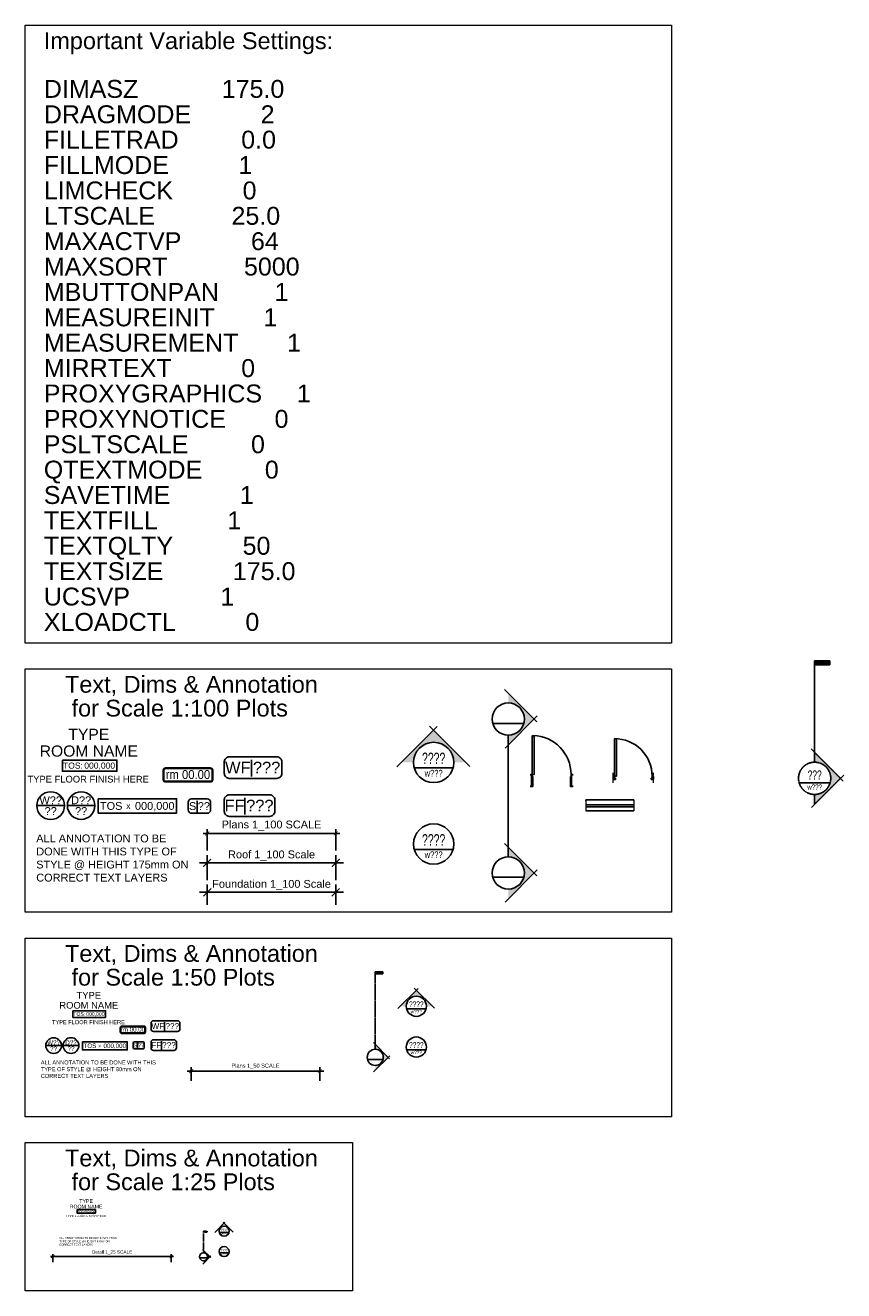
# Model space of a CAD drawing. Header units: millimetres. Extents: x -115474967 to 444143, y -74377 to 241828222.
# Tile 106 of 256: x -190636 to -172354, y 135204 to 163470. Entities that reach past the tile are written whole.
import ezdxf
from ezdxf.enums import TextEntityAlignment as Align

# ---------------------------------------------------------------- set-up
doc = ezdxf.new("R2018")
doc.units = ezdxf.units.MM
doc.header["$MEASUREMENT"] = 0
doc.linetypes.add('CENTER', pattern=[2, 1.25, -0.25, 0.25, -0.25])
doc.linetypes.add('CENTER2', pattern=[1.125, 0.75, -0.125, 0.125, -0.125])
for name, color, linetype in [('00-1 FinishesText', 7, 'Continuous'), ('00-1 FloorFinish', 1, 'Continuous'), ('00-1 FloorLevel', 7, 'Continuous'), ('00-2 Windows', 1, 'Continuous'), ('00-5 DetailTags', 2, 'CENTER2'), ('00-5 Dims', 8, 'Continuous'), ('00-5 Levels', 7, 'CENTER'), ('01-1 DoorRefText', 7, 'Continuous'), ('01-1 WinRefText', 7, 'Continuous'), ('03-5 Dims Foundations', 8, 'Continuous'), ('08-5 Dims - Roof', 8, 'Continuous'), ('09-1 Notes', 7, 'Continuous'), ('1 WinRefText', 7, 'Continuous')]:
    doc.layers.add(name, color=color, linetype=linetype)
doc.layers.add('00-1 Labels', color=4, linetype='Continuous', lineweight=35)
doc.layers.add('00-1 RoomNo', color=7, linetype='Continuous', lineweight=35)
doc.layers.add('0_cons_01', color=40, linetype='Continuous', lineweight=0, plot=False)
doc.styles.add('ARIAL', font='arial.ttf')
doc.styles.add('GRID', font='arial.ttf', dxfattribs={"width": 0.8, "height": 5})
doc.dimstyles.new('Detail 1_25 SCALE', dxfattribs={"dimtxt": 75, "dimasz": 75, "dimexe": 50, "dimexo": 40, "dimgap": 40, "dimtad": 1, "dimdec": 0, "dimrnd": 1, "dimtxsty": 'ARIAL', "dimblk": 'ARCHTICK', "dimcen": 50, "dimdle": 50, "dimclrd": 256, "dimclre": 256, "dimclrt": 2, "dimadec": 0, "dimazin": 0, "dimtfac": 1, "dimtdec": 0, "dimtix": 1, "dimtmove": 2, "dimatfit": 3, "dimldrblk": 'CLOSEDBLANK', "dimfxl": 125, "dimfxlon": 1, "dimarcsym": 0})
doc.dimstyles.new('Foundation 1_100 Scale', dxfattribs={"dimtxt": 175, "dimasz": 175, "dimexe": 175, "dimexo": 100, "dimgap": 50, "dimtad": 1, "dimdec": 0, "dimrnd": 1, "dimtxsty": 'ARIAL', "dimblk": 'ARCHTICK', "dimcen": 20, "dimdle": 175, "dimclrt": 7, "dimadec": 0, "dimazin": 0, "dimtfac": 1, "dimtdec": 0, "dimtix": 1, "dimtmove": 2, "dimatfit": 3, "dimfxl": 400, "dimfxlon": 1, "dimarcsym": 0})
doc.dimstyles.new('Plans 1_100 SCALE', dxfattribs={"dimtxt": 175, "dimasz": 90, "dimexe": 90, "dimexo": 100, "dimgap": 60, "dimtad": 1, "dimdec": 0, "dimrnd": 5, "dimtxsty": 'ARIAL', "dimblk": 'ARCHTICK', "dimcen": 20, "dimdle": 90, "dimclrt": 2, "dimadec": 0, "dimazin": 0, "dimtfac": 1, "dimtdec": 0, "dimtix": 1, "dimtmove": 2, "dimatfit": 3, "dimfxl": 400, "dimfxlon": 1, "dimarcsym": 0})
doc.dimstyles.new('Plans 1_50 SCALE', dxfattribs={"dimtxt": 90, "dimasz": 90, "dimexe": 90, "dimexo": 100, "dimgap": 50, "dimtad": 1, "dimdec": 0, "dimrnd": 1, "dimtxsty": 'ARIAL', "dimblk": 'ARCHTICK', "dimcen": 20, "dimdle": 90, "dimclrd": 256, "dimclrt": 2, "dimadec": 0, "dimazin": 0, "dimtfac": 1, "dimtdec": 0, "dimtix": 1, "dimtmove": 2, "dimatfit": 3, "dimfxl": 220, "dimfxlon": 1, "dimarcsym": 0})
doc.dimstyles.new('Roof 1_100 Scale', dxfattribs={"dimtxt": 175, "dimasz": 175, "dimexe": 175, "dimexo": 100, "dimgap": 50, "dimtad": 1, "dimdec": 0, "dimrnd": 1, "dimtxsty": 'ARIAL', "dimblk": 'ARCHTICK', "dimcen": 20, "dimdle": 175, "dimclrt": 1, "dimadec": 0, "dimazin": 0, "dimtfac": 1, "dimtdec": 0, "dimtix": 1, "dimtmove": 2, "dimatfit": 3, "dimfxl": 400, "dimfxlon": 1, "dimarcsym": 0})

# ---------------------------------------------------------------- blocks, each defined once
blk = doc.blocks.new('Room Tags')
at = {"layer": '00-1 FloorLevel', "color": 2}
blk.add_lwpolyline([(-571, -76), (646, -76), (646, -325), (-571, -325)], close=True, dxfattribs=at)
at = {"layer": '00-1 FloorFinish', "style": 'ARIAL'}
blk.add_attdef('F-FINISH', text='', height=150, dxfattribs=at).set_placement((5, -578), align=Align.CENTER)
at = {"layer": '00-1 FloorLevel', "style": 'ARIAL'}
blk.add_text('TOS:', height=136.4, dxfattribs=at).set_placement((-557, -200), align=Align.MIDDLE_LEFT)
blk.add_attdef('000,000', text='', height=136, dxfattribs=at).set_placement((607, -200), align=Align.MIDDLE_RIGHT)
at = {"layer": '00-1 Labels', "style": 'ARIAL'}
for tag, p in [('ROOM1?', (19, 746)), ('ROOM2?', (19, 373)), ('ROOM3?', (19, 0))]:
    blk.add_attdef(tag, text='', height=250, dxfattribs=at).set_placement(p, align=Align.CENTER)
blk = doc.blocks.new('A$C2D354605')
at = {"color": 0, "linetype": 'ByBlock', "lineweight": -2}
blk.add_line((303659, -64863), (303131, -64863), dxfattribs=at)
blk.add_circle((303395, -64863), 264, dxfattribs=at)
at = {"color": 1, "linetype": 'ByBlock', "lineweight": -2, "style": 'ARIAL'}
for p in [(303395, -64760), (303395, -64966)]:
    blk.add_attdef('W00', text='', height=150, rotation=0, dxfattribs=at).set_placement(p, align=Align.MIDDLE_CENTER)
blk = doc.blocks.new('A$C35AB0D0D')
at = {"color": 0, "linetype": 'ByBlock', "lineweight": -2}
blk.add_line((303791, -64609), (303439, -64609), dxfattribs=at)
blk.add_circle((303615, -64609), 176, dxfattribs=at)
at = {"color": 7, "linetype": 'ByBlock', "lineweight": -2, "style": 'ARIAL'}
for p in [(303615, -64541), (303615, -64678)]:
    blk.add_attdef('D00', text='', height=100, dxfattribs=at).set_placement(p, align=Align.MIDDLE_CENTER)
blk = doc.blocks.new('Level1')
at = {"color": 0, "linetype": 'Continuous', "lineweight": -2}
blk.add_lwpolyline([(-20, 319), (1729, 319), (1729, 0), (-20, 0)], close=True, dxfattribs=at)
at = {"color": 1, "linetype": 'ByBlock', "lineweight": -2, "style": 'ARIAL'}
blk.add_text(' x ', height=135, dxfattribs=at).set_placement((653, 160), align=Align.MIDDLE_CENTER)
blk.add_attdef('TOS', text='', height=175, dxfattribs=at).set_placement((18, 160), align=Align.MIDDLE_LEFT)
at = {"color": 7, "linetype": 'ByBlock', "lineweight": -2, "style": 'ARIAL'}
blk.add_attdef('000,000', text='', height=175, dxfattribs=at).set_placement((1684, 160), align=Align.MIDDLE_RIGHT)
blk = doc.blocks.new('Sanitary Ref')
at = {"color": 0, "linetype": 'ByBlock'}
blk.add_line((185, 116), (185, -132), dxfattribs=at)
at = {"color": 0, "linetype": 'ByBlock', "lineweight": -2}
blk.add_lwpolyline([(60, 160), (413, 160, -0.414214), (488, 85), (488, -85, -0.414214), (413, -160), (60, -160, -0.414214), (-15, -85), (-15, 85, -0.414214)], format="xyb", close=True, dxfattribs=at)
at = {"color": 1, "linetype": 'ByBlock', "lineweight": -2, "style": 'ARIAL'}
blk.add_text('S', height=175, dxfattribs=at).set_placement((85, 0), align=Align.MIDDLE_CENTER)
blk.add_attdef('00', text='', height=175, dxfattribs=at).set_placement((337, 0), align=Align.MIDDLE_CENTER)
blk = doc.blocks.new('_ArchTick')
at = {"color": 0, "linetype": 'ByBlock', "const_width": 0.15}
blk.add_lwpolyline([(-0.5, -0.5), (0.5, 0.5)], dxfattribs=at)
blk = doc.blocks.new('*D134')
at = {"layer": '08-5 Dims - Roof', "color": 0, "lineweight": -2, "transparency": 16777216}
for p, q in [((-186746, 144761), (-183525, 144761)), ((-186571, 144378), (-186571, 144936)), ((-183700, 144378), (-183700, 144936))]:
    blk.add_line(p, q, dxfattribs=at)
at = {"layer": 'Defpoints', "color": 0, "transparency": 16777216}
for p in [(-183700, 144761), (-186571, 144278), (-183700, 144278)]:
    blk.add_point(p, dxfattribs=at)
at = {"layer": '08-5 Dims - Roof', "color": 0, "lineweight": -2, "transparency": 16777216, "xscale": 175, "yscale": 175, "zscale": 175, "rotation": 180}
blk.add_blockref('_ArchTick', (-186571, 144761), dxfattribs=at)
at = {"layer": '08-5 Dims - Roof', "color": 0, "lineweight": -2, "transparency": 16777216, "xscale": 175, "yscale": 175, "zscale": 175}
blk.add_blockref('_ArchTick', (-183700, 144761), dxfattribs=at)
at = {"layer": '08-5 Dims - Roof', "color": 1, "transparency": 16777216, "insert": (-185135, 144925), "char_height": 175, "attachment_point": 5, "style": 'ARIAL'}
blk.add_mtext('Roof 1_100 Scale', dxfattribs=at)
blk = doc.blocks.new('*D135')
at = {"layer": '03-5 Dims Foundations', "color": 0, "lineweight": -2, "transparency": 16777216}
for p, q in [((-186571, 143822), (-186571, 144278)), ((-183700, 143822), (-183700, 144278)), ((-186746, 144103), (-183525, 144103))]:
    blk.add_line(p, q, dxfattribs=at)
at = {"layer": 'Defpoints', "color": 0, "transparency": 16777216}
for p in [(-183700, 144103), (-186571, 143722), (-183700, 143722)]:
    blk.add_point(p, dxfattribs=at)
at = {"layer": '03-5 Dims Foundations', "color": 0, "lineweight": -2, "transparency": 16777216, "xscale": 175, "yscale": 175, "zscale": 175, "rotation": 180}
blk.add_blockref('_ArchTick', (-186571, 144103), dxfattribs=at)
at = {"layer": '03-5 Dims Foundations', "color": 0, "lineweight": -2, "transparency": 16777216, "xscale": 175, "yscale": 175, "zscale": 175}
blk.add_blockref('_ArchTick', (-183700, 144103), dxfattribs=at)
at = {"layer": '03-5 Dims Foundations', "color": 7, "transparency": 16777216, "insert": (-185135, 144267), "char_height": 175, "attachment_point": 5, "style": 'ARIAL'}
blk.add_mtext('Foundation 1_100 Scale', dxfattribs=at)
blk = doc.blocks.new('Flloor Finish Ref')
at = {"color": 2, "linetype": 'ByBlock', "lineweight": -2}
blk.add_line((294, 116), (294, -132), dxfattribs=at)
blk.add_lwpolyline([(62, 160), (664, 160, -0.414214), (739, 85), (739, -85, -0.414214), (664, -160), (62, -160, -0.414214), (-13, -85), (-13, 85, -0.414214)], format="xyb", close=True, dxfattribs=at)
at = {"color": 0, "linetype": 'ByBlock', "lineweight": -2, "style": 'ARIAL'}
blk.add_text('FF', height=175, dxfattribs=at).set_placement((140, 0), align=Align.MIDDLE_CENTER)
blk.add_attdef('000', text='', height=175, dxfattribs=at).set_placement((517, 0), align=Align.MIDDLE_CENTER)
blk = doc.blocks.new('Wall Finish Ref')
at = {"color": 2, "linetype": 'ByBlock', "lineweight": -2}
blk.add_line((586, 174), (586, -198), dxfattribs=at)
blk.add_lwpolyline([(92, 240), (1155, 240, -0.414214), (1268, 127), (1268, -127, -0.414214), (1155, -240), (92, -240, -0.414214), (-20, -127), (-20, 127, -0.414214)], format="xyb", close=True, dxfattribs=at)
at = {"color": 0, "linetype": 'ByBlock', "lineweight": -2, "style": 'ARIAL'}
blk.add_text('WF', height=262.5, dxfattribs=at).set_placement((283, 0), align=Align.MIDDLE_CENTER)
blk.add_attdef('000', text='', height=262, dxfattribs=at).set_placement((927, 0), align=Align.MIDDLE_CENTER)
blk = doc.blocks.new('*D136')
at = {"layer": '00-5 Dims', "lineweight": -2, "transparency": 16777216}
blk.add_line((-187019, 140110), (-183968, 140110), dxfattribs=at)
at = {"layer": '00-5 Dims', "color": 0, "lineweight": -2, "transparency": 16777216}
for p, q in [((-186929, 139890), (-186929, 140200)), ((-184058, 139890), (-184058, 140200))]:
    blk.add_line(p, q, dxfattribs=at)
at = {"layer": 'Defpoints', "color": 0, "transparency": 16777216}
for p in [(-184058, 140110), (-186929, 139443), (-184058, 139443)]:
    blk.add_point(p, dxfattribs=at)
at = {"layer": '00-5 Dims', "lineweight": -2, "transparency": 16777216, "xscale": 90, "yscale": 90, "zscale": 90, "rotation": 180}
blk.add_blockref('_ArchTick', (-186929, 140110), dxfattribs=at)
at = {"layer": '00-5 Dims', "lineweight": -2, "transparency": 16777216, "xscale": 90, "yscale": 90, "zscale": 90}
blk.add_blockref('_ArchTick', (-184058, 140110), dxfattribs=at)
at = {"layer": '00-5 Dims', "color": 2, "transparency": 16777216, "insert": (-185493, 140218), "char_height": 90, "attachment_point": 5, "style": 'ARIAL'}
blk.add_mtext('Plans 1_50 SCALE', dxfattribs=at)
blk = doc.blocks.new('*D137')
at = {"layer": '00-5 Dims', "lineweight": -2, "transparency": 16777216}
for p, q in [((-190070, 135968), (-187324, 135968)), ((-190020, 135843), (-190020, 136018)), ((-187374, 135843), (-187374, 136018))]:
    blk.add_line(p, q, dxfattribs=at)
at = {"layer": 'Defpoints', "color": 0, "transparency": 16777216}
for p in [(-187374, 135968), (-190020, 135565), (-187374, 135565)]:
    blk.add_point(p, dxfattribs=at)
at = {"layer": '00-5 Dims', "lineweight": -2, "transparency": 16777216, "xscale": 75, "yscale": 75, "zscale": 75, "rotation": 180}
blk.add_blockref('_ArchTick', (-190020, 135968), dxfattribs=at)
at = {"layer": '00-5 Dims', "lineweight": -2, "transparency": 16777216, "xscale": 75, "yscale": 75, "zscale": 75}
blk.add_blockref('_ArchTick', (-187374, 135968), dxfattribs=at)
at = {"layer": '00-5 Dims', "color": 2, "transparency": 16777216, "insert": (-188697, 136057), "char_height": 75, "attachment_point": 5, "style": 'ARIAL'}
blk.add_mtext('Detail 1_25 SCALE', dxfattribs=at)
blk = doc.blocks.new('_ClosedBlank')
at = {"color": 0, "linetype": 'ByBlock', "lineweight": -2}
for p, q in [((-1, 0.17), (0, 0)), ((-1, 0.17), (-1, -0.17)), ((0, 0), (-1, -0.17))]:
    blk.add_line(p, q, dxfattribs=at)
blk = doc.blocks.new('*D142')
at = {"layer": '00-5 Dims', "color": 0, "lineweight": -2, "transparency": 16777216}
for p, q in [((-186661, 145420), (-183610, 145420)), ((-186571, 145036), (-186571, 145510)), ((-183700, 145036), (-183700, 145510))]:
    blk.add_line(p, q, dxfattribs=at)
at = {"layer": 'Defpoints', "color": 0, "transparency": 16777216}
for p in [(-183700, 145420), (-186571, 144936), (-183700, 144936)]:
    blk.add_point(p, dxfattribs=at)
at = {"layer": '00-5 Dims', "color": 0, "lineweight": -2, "transparency": 16777216, "xscale": 90, "yscale": 90, "zscale": 90, "rotation": 180}
blk.add_blockref('_ArchTick', (-186571, 145420), dxfattribs=at)
at = {"layer": '00-5 Dims', "color": 0, "lineweight": -2, "transparency": 16777216, "xscale": 90, "yscale": 90, "zscale": 90}
blk.add_blockref('_ArchTick', (-183700, 145420), dxfattribs=at)
at = {"layer": '00-5 Dims', "color": 2, "transparency": 16777216, "insert": (-185135, 145593), "char_height": 175, "attachment_point": 5, "style": 'ARIAL'}
blk.add_mtext('{\\C2;Plans 1_100 SCALE}', dxfattribs=at)
blk = doc.blocks.new('*U121')
at = {"linetype": 'Continuous', "ltscale": 0.2}
blk.add_hatch(color=0, dxfattribs=at).paths.add_polyline_path([(-721, 0), (-450, 0, -0.414214), (0, 450, -0.414214), (450, 0), (721, 0), (0, 721)])
at = {"color": 0, "linetype": 'Continuous', "ltscale": 0.2}
for p, q in [((-822, -101), (79, 800)), ((811, -90), (-90, 811)), ((433, -121), (-433, -121))]:
    blk.add_line(p, q, dxfattribs=at)
blk.add_circle((0, 0), 450, dxfattribs=at)
at = {"color": 0, "linetype": 'Continuous', "ltscale": 0.2, "style": 'GRID', "width": 0.65}
blk.add_attdef('????', text='', height=257, dxfattribs=at).set_placement((0, 91), align=Align.MIDDLE_CENTER)
at = {"color": 0, "linetype": 'Continuous', "ltscale": 0.2, "style": 'GRID', "text_generation_flag": 6, "width": 0.8}
blk.add_attdef('w???', text='', height=150, rotation=180, dxfattribs=at).set_placement((0, -240), align=Align.MIDDLE_CENTER)
blk = doc.blocks.new('Detail Tag')
at = {"color": 0, "linetype": 'Continuous', "ltscale": 0.2}
blk.add_line((433, -121), (-433, -121), dxfattribs=at)
blk.add_circle((0, 0), 450, dxfattribs=at)
at = {"color": 0, "linetype": 'Continuous', "ltscale": 0.2, "style": 'GRID', "width": 0.65}
blk.add_attdef('????', text='', height=257, dxfattribs=at).set_placement((0, 91), align=Align.MIDDLE_CENTER)
at = {"color": 0, "linetype": 'Continuous', "ltscale": 0.2, "style": 'GRID', "text_generation_flag": 6, "width": 0.8}
blk.add_attdef('w???', text='', height=150, rotation=180, dxfattribs=at).set_placement((0, -240), align=Align.MIDDLE_CENTER)
blk = doc.blocks.new('*U126')
at = {"linetype": 'CENTER', "ltscale": 0.5}
blk.add_hatch(color=0, dxfattribs=at).paths.add_polyline_path([(336, 3824), (0, 3824), (0, 3734), (336, 3734)])
at = {"linetype": 'Continuous', "ltscale": 0.2}
blk.add_hatch(color=256, dxfattribs=at).paths.add_polyline_path([(0, 577), (0, 360, -0.414214), (360, 0, -0.414214), (0, -360), (0, -577), (577, 0)])
at = {"color": 0, "linetype": 'CENTER', "ltscale": 0.5}
blk.add_line((0, 3824), (0, 360), dxfattribs=at)
at = {"linetype": 'Continuous', "ltscale": 0.2}
for p, q in [((-81, 658), (640, -63)), ((-72, -649), (649, 72)), ((347, -97), (-347, -97))]:
    blk.add_line(p, q, dxfattribs=at)
at = {"color": 0, "linetype": 'CENTER', "ltscale": 0.5}
blk.add_lwpolyline([(0, 3824), (336, 3824), (336, 3734), (0, 3734)], close=True, dxfattribs=at)
at = {"linetype": 'Continuous', "ltscale": 0.2}
blk.add_circle((0, 0), 360, dxfattribs=at)
at = {"linetype": 'Continuous', "lineweight": 30, "width": 0.65, "flags": 104}
for tag, height, p in [('SECTION', 206, (0, 73)), ('DRW#?', 120, (0, -192))]:
    blk.add_attdef(tag, text='', height=height, dxfattribs=at).set_placement(p, align=Align.MIDDLE_CENTER)
blk = doc.blocks.new('*U125')
at = {"linetype": 'CENTER', "ltscale": 0.5}
blk.add_hatch(color=0, dxfattribs=at).paths.add_polyline_path([(336, 2278), (0, 2278), (0, 2188), (336, 2188)])
at = {"linetype": 'Continuous', "ltscale": 0.2}
blk.add_hatch(color=256, dxfattribs=at).paths.add_polyline_path([(0, 577), (0, 360, -0.4142136), (360, 0, -0.4142136), (0, -360), (0, -577), (577, 0)])
at = {"color": 0, "linetype": 'CENTER', "ltscale": 0.5}
blk.add_line((0, 2278), (0, 360), dxfattribs=at)
at = {"linetype": 'Continuous', "ltscale": 0.2}
for p, q in [((-81, 658), (640, -63)), ((-72, -649), (649, 72)), ((347, -97), (-347, -97))]:
    blk.add_line(p, q, dxfattribs=at)
at = {"color": 0, "linetype": 'CENTER', "ltscale": 0.5}
blk.add_lwpolyline([(0, 2278), (336, 2278), (336, 2188), (0, 2188)], close=True, dxfattribs=at)
at = {"linetype": 'Continuous', "ltscale": 0.2}
blk.add_circle((0, 0), 360, dxfattribs=at)
at = {"linetype": 'Continuous', "lineweight": 30, "width": 0.65, "flags": 104}
for tag, height, p in [('SECTION', 206, (0, 73)), ('DRW#?', 120, (0, -192))]:
    blk.add_attdef(tag, text='', height=height, dxfattribs=at).set_placement(p, align=Align.MIDDLE_CENTER)
blk = doc.blocks.new('*U124')
at = {"linetype": 'Continuous', "ltscale": 0.2}
for points in [[(0, 4015), (0, 3798, -0.414214), (360, 3438, -0.414214), (0, 3078), (0, 2861), (577, 3438)], [(0, 577), (0, 360, -0.414214), (360, 0, -0.414214), (0, -360), (0, -577), (577, 0)]]:
    blk.add_hatch(color=256, dxfattribs=at).paths.add_polyline_path(points)
for p, q in [((-81, 4096), (640, 3375)), ((-72, 2789), (649, 3510)), ((347, 3341), (-347, 3341)), ((-81, 658), (640, -63)), ((-72, -649), (649, 72)), ((347, -97), (-347, -97))]:
    blk.add_line(p, q, dxfattribs=at)
at = {"color": 0, "linetype": 'CENTER', "ltscale": 0.5}
blk.add_line((0, 3078), (0, 360), dxfattribs=at)
at = {"linetype": 'Continuous', "ltscale": 0.2}
for centre in [(0, 3438), (0, 0)]:
    blk.add_circle(centre, 360, dxfattribs=at)
at = {"linetype": 'Continuous', "lineweight": 30, "width": 0.65, "flags": 104}
for tag, height, p in [('SECTION-B', 206, (0, 3511)), ('DRW#?-B', 120, (0, 3247)), ('SECTION', 206, (0, 73)), ('DRW#?', 120, (0, -192))]:
    blk.add_attdef(tag, text='', height=height, dxfattribs=at).set_placement(p, align=Align.MIDDLE_CENTER)
blk = doc.blocks.new('*U127')
blk.add_hatch(color=256).paths.add_polyline_path([(336, 2623), (336, 2533), (0, 2533), (0, 2623)])
h = blk.add_hatch(color=256)
edge = h.paths.add_edge_path()
edge.add_line((0, 360), (0, 577))
edge.add_line((0, 577), (577, 0))
edge.add_line((577, 0), (0, -577))
edge.add_line((0, -577), (0, -360))
edge.add_arc((0, 0), 360, 270, 450)
at = {"color": 3, "linetype": 'CENTER', "ltscale": 0.5}
blk.add_line((0, 360), (0, 2623), dxfattribs=at)
at = {"linetype": 'Continuous', "ltscale": 0.2}
for p, q in [((-81, 658), (640, -63)), ((-72, -649), (649, 72))]:
    blk.add_line(p, q, dxfattribs=at)
blk.add_line((-347, -97), (347, -97))
blk.add_lwpolyline([(336, 2623), (336, 2533), (0, 2533), (0, 2623)], close=True)
blk.add_lwpolyline([(0, 360), (0, 577), (577, 0), (0, -577), (0, -360, 1)], format="xyb", close=True)
blk.add_circle((0, 0), 360)
at = {"style": 'GRID', "width": 0.65, "flags": 8}
for tag, height, p in [('SECTION', 206, (0, 73)), ('DRW#?', 120, (0, -196))]:
    blk.add_attdef(tag, text='', height=height, dxfattribs=at).set_placement(p, align=Align.MIDDLE_CENTER)
blk = doc.blocks.new('*U129')
at = {"layer": '00-2 Windows', "color": 0}
for p, q in [((0, 220), (0, 245)), ((0, 245), (1072, 245)), ((1072, 135), (0, 135)), ((1072, 85), (0, 85)), ((0, 0), (1072, 0)), ((1072, 220), (1072, 245))]:
    blk.add_line(p, q, dxfattribs=at)
at = {"layer": '0_cons_01'}
for p, q in [((0, 220), (0, 0)), ((1072, 220), (1072, 0))]:
    blk.add_line(p, q, dxfattribs=at)
blk = doc.blocks.new('*U131')
at = {"color": 0}
blk.add_line((16, 250), (17, 249), dxfattribs=at)
blk.add_lwpolyline([(61, 1116), (61, 250), (17, 250), (17, 1116)], close=True, dxfattribs=at)
for points in [[(-16, 230), (-16, 250), (16, 250), (16, 204), (28, 204), (28, -20), (28, -20), (28, -20), (-16, -20), (-16, 0)], [(916, 230), (916, 250), (884, 250), (884, 204), (872, 204), (872, -20), (872, -20), (872, -20), (916, -20), (916, 0)]]:
    blk.add_lwpolyline(points, dxfattribs=at)
blk.add_arc((17, 250), 867, 359.9844, 88.5977, dxfattribs=at)
at = {"layer": '0_cons_01'}
for p, q in [((0, 0), (0, 230)), ((900, 0), (900, 230))]:
    blk.add_line(p, q, dxfattribs=at)
blk = doc.blocks.new('*U133')
at = {"color": 2}
for p, q in [((0, 142), (0, 77)), ((0, 142), (5, 142)), ((0, 77), (5, 77)), ((5, 147), (30, 147)), ((5, 147), (5, 142)), ((5, 72), (5, 77)), ((5, 72), (50, 72)), ((30, 147), (30, 102)), ((30, 147), (31, 146)), ((30, 102), (50, 102)), ((50, 102), (50, 72)), ((870, 102), (850, 102)), ((850, 102), (850, 72)), ((895, 72), (850, 72)), ((895, 147), (870, 147)), ((870, 147), (870, 102)), ((895, 147), (895, 142)), ((900, 142), (895, 142)), ((900, 77), (895, 77)), ((895, 72), (895, 77)), ((900, 142), (900, 77))]:
    blk.add_line(p, q, dxfattribs=at)
at = {"color": 0}
blk.add_lwpolyline([(75, 985), (75, 148), (31, 148), (31, 985)], close=True, dxfattribs=at)
blk.add_arc((32, 148), 838, 359.9557, 90.0719, dxfattribs=at)
at = {"layer": '0_cons_01'}
for p, q in [((0, 0), (0, 220)), ((900, 0), (900, 220))]:
    blk.add_line(p, q, dxfattribs=at)

msp = doc.modelspace()

# ---------------------------------------------------------------- linework, layer by layer
at = {"layer": '00-1 RoomNo'}
for points in [[(-187501.20829, 146574.79022), (-186503.52508, 146574.79022, 0.4142135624), (-186453.49726, 146624.81803), (-186453.49726, 146824.9293, 0.4142135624), (-186503.52508, 146874.95712), (-187501.20829, 146874.95712, 0.4142135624), (-187551.23611, 146824.9293), (-187551.23611, 146624.81803, 0.4142135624)], [(-188480.63848, 140957.85164), (-187981.79688, 140957.85164, 0.4142135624), (-187956.78297, 140982.86555), (-187956.78297, 141082.92118, 0.4142135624), (-187981.79688, 141107.93509), (-188480.63848, 141107.93509, 0.4142135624), (-188505.65239, 141082.92118), (-188505.65239, 140982.86555, 0.4142135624)]]:
    msp.add_lwpolyline(points, format="xyb", close=True, dxfattribs=at)
at = {"layer": '0_cons_01'}
for points in [[(-190635.59502, 163470.48025), (-176202.59502, 163470.48025), (-176202.59502, 149669.48025), (-190635.59502, 149669.48025)], [(-190635.59502, 149093.98025), (-176202.59502, 149093.98025), (-176202.59502, 143657.98025), (-190635.59502, 143657.98025)], [(-190635.59502, 143082.48025), (-176202.59502, 143082.48025), (-176202.59502, 139088.48025), (-190635.59502, 139088.48025)], [(-190635.59502, 138512.98025), (-183326.59502, 138512.98025), (-183326.59502, 135203.98025), (-190635.59502, 135203.98025)]]:
    msp.add_lwpolyline(points, close=True, dxfattribs=at)

# ---------------------------------------------------------------- block references
ref = msp.add_blockref('Room Tags', (-189236.34434, 147133.97944))
ref.add_attrib('ROOM2?', 'TYPE', dxfattribs={"layer": '00-1 Labels', "height": 250, "style": 'ARIAL'}).set_placement((-189217.34434, 147507.08244), align=Align.CENTER)
ref.add_attrib('ROOM3?', 'ROOM NAME', dxfattribs={"layer": '00-1 Labels', "height": 250, "style": 'ARIAL'}).set_placement((-189217.34434, 147133.97944), align=Align.CENTER)
ref.add_attrib('000,000', '000,000', dxfattribs={"layer": '00-1 FloorLevel', "height": 136.363636, "style": 'ARIAL'}).set_placement((-188629.48831, 146933.8032), align=Align.MIDDLE_RIGHT)
ref.add_attrib('F-FINISH', 'TYPE FLOOR FINISH HERE', dxfattribs={"layer": '00-1 FloorFinish', "height": 150, "style": 'ARIAL'}).set_placement((-189231.26347, 146555.98025), align=Align.CENTER)
ref = msp.add_blockref('Room Tags', (-189228.74434, 141504.47944), dxfattribs=dict(xscale=0.6000000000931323, yscale=0.6000000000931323, zscale=0.6000000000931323))
ref.add_attrib('ROOM2?', 'TYPE', dxfattribs={"layer": '00-1 Labels', "height": 150, "style": 'ARIAL'}).set_placement((-189217.34434, 141728.34124), align=Align.CENTER)
ref.add_attrib('ROOM3?', 'ROOM NAME', dxfattribs={"layer": '00-1 Labels', "height": 150, "style": 'ARIAL'}).set_placement((-189217.34434, 141504.47944), align=Align.CENTER)
ref.add_attrib('000,000', '000,000', dxfattribs={"layer": '00-1 FloorLevel', "height": 81.818182, "style": 'ARIAL'}).set_placement((-188864.63072, 141384.37369), align=Align.MIDDLE_RIGHT)
ref.add_attrib('F-FINISH', 'TYPE FLOOR FINISH HERE', dxfattribs={"layer": '00-1 FloorFinish', "height": 90, "style": 'ARIAL'}).set_placement((-189225.69582, 141157.67993), align=Align.CENTER)
ref = msp.add_blockref('Room Tags', (-189283.65946, 137041.09762), dxfattribs=dict(xscale=0.3333333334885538, yscale=0.3333333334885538, zscale=0.3333333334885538))
ref.add_attrib('ROOM2?', 'TYPE', dxfattribs={"layer": '00-1 Labels', "height": 83.333333, "style": 'ARIAL'}).set_placement((-189277.32612, 137165.46529), align=Align.CENTER)
ref.add_attrib('ROOM3?', 'ROOM NAME', dxfattribs={"layer": '00-1 Labels', "height": 83.333333, "style": 'ARIAL'}).set_placement((-189277.32612, 137041.09762), align=Align.CENTER)
ref.add_attrib('000,000', '000,000', dxfattribs={"layer": '00-1 FloorLevel', "height": 45.454545, "style": 'ARIAL'}).set_placement((-189081.37411, 136974.37221), align=Align.MIDDLE_RIGHT)
ref.add_attrib('F-FINISH', 'TYPE FLOOR FINISH HERE', dxfattribs={"layer": '00-1 FloorFinish', "height": 50, "style": 'ARIAL'}).set_placement((-189281.96583, 136848.43123), align=Align.CENTER)
at = {"layer": '00-1 FinishesText'}
msp.add_blockref('Wall Finish Ref', (-186171.47513, 146888.59842), dxfattribs=at).add_auto_attribs({'000': '???'})
for name, p, xscale, yscale, zscale in [('Flloor Finish Ref', (-186171.47513, 146039.98025), 1.5, 1.5, 1.5), ('Wall Finish Ref', (-187815.7719, 141114.75574), 0.5, 0.5, 0.5), ('Wall Finish Ref', (-187815.73821, 141115.00346), 0.5, 0.5, 0.5), ('Flloor Finish Ref', (-187815.7719, 140690.44665), 0.75, 0.75, 0.75), ('Flloor Finish Ref', (-187815.73821, 140690.69437), 0.75, 0.75, 0.75)]:
    msp.add_blockref(name, p, dxfattribs=dict(at, xscale=xscale, yscale=yscale, zscale=zscale)).add_auto_attribs({'000': '???'})
at = {"layer": '00-2 Windows'}
for name, p in [('*U131', (-179328.39624, 146485.68357)), ('*U133', (-177503.37176, 146549.96776)), ('*U129', (-178113.68674, 145925.2346))]:
    msp.add_blockref(name, p, dxfattribs=at)
at = {"layer": '00-5 DetailTags', "color": 3}
msp.add_blockref('*U127', (-173003.49883, 146649.30441), dxfattribs=at).add_auto_attribs({'SECTION': '???', 'DRW#?': 'w???'})
ref = msp.add_blockref('*U124', (-179846.95415, 144535.57553), dxfattribs=at)
lines = msp.add_mtext('\\W0.6500;???', dxfattribs={"layer": '0', "linetype": 'Continuous', "insert": (-179846.95415, 144608.67596), "char_height": 2.5, "attachment_point": 1})
ref.add_attrib('SECTION', '', (-179846.95415, 144608.67596), dxfattribs={"flags": 104}).embed_mtext(lines)
lines = msp.add_mtext('\\W0.6500;w???', dxfattribs={"layer": '0', "linetype": 'Continuous', "insert": (-179846.95415, 144343.87596), "char_height": 2.5, "attachment_point": 1})
ref.add_attrib('DRW#?', '', (-179846.95415, 144343.87596), dxfattribs={"flags": 104}).embed_mtext(lines)
lines = msp.add_mtext('\\W0.6500;???', dxfattribs={"layer": '0', "linetype": 'Continuous', "insert": (-179846.95415, 148046.98192), "char_height": 2.5, "attachment_point": 1})
ref.add_attrib('SECTION-B', '', (-179846.95415, 148046.98192), dxfattribs={"flags": 104}).embed_mtext(lines)
lines = msp.add_mtext('\\W0.6500;w???', dxfattribs={"layer": '0', "linetype": 'Continuous', "insert": (-179846.95415, 147782.18192), "char_height": 2.5, "attachment_point": 1})
ref.add_attrib('DRW#?-B', '', (-179846.95415, 147782.18192), dxfattribs={"flags": 104}).embed_mtext(lines)
at = {"layer": '00-5 DetailTags'}
for name, p in [('*U121', (-181514.16006, 147003.80851)), ('Detail Tag', (-181514.16006, 145182.61159))]:
    msp.add_blockref(name, p, dxfattribs=at).add_auto_attribs({'????': '????', 'w???': 'w???'})
at = {"layer": '00-5 DetailTags', "color": 3}
ref = msp.add_blockref('*U126', (-182818.16843, 140416.12788), dxfattribs=dict(at, xscale=0.5, yscale=0.5, zscale=0.5))
lines = msp.add_mtext('\\W0.6500;???', dxfattribs={"layer": '0', "linetype": 'Continuous', "insert": (-182818.16843, 140452.6781), "char_height": 2.5, "attachment_point": 1})
ref.add_attrib('SECTION', '', (-182818.16843, 140452.6781), dxfattribs={"flags": 104}).embed_mtext(lines)
lines = msp.add_mtext('\\W0.6500;w???', dxfattribs={"layer": '0', "linetype": 'Continuous', "insert": (-182818.16843, 140320.2781), "char_height": 2.5, "attachment_point": 1})
ref.add_attrib('DRW#?', '', (-182818.16843, 140320.2781), dxfattribs={"flags": 104}).embed_mtext(lines)
at = {"layer": '00-5 DetailTags'}
for name, p, xscale, yscale, zscale in [('*U121', (-181901.04111, 141557.32297), 0.5, 0.5, 0.5), ('Detail Tag', (-181901.04111, 140646.72451), 0.5, 0.5, 0.5), ('*U121', (-186196.18165, 136532.08206), 0.25, 0.25, 0.25), ('Detail Tag', (-186196.18165, 136076.78283), 0.25, 0.25, 0.25)]:
    msp.add_blockref(name, p, dxfattribs=dict(at, xscale=xscale, yscale=yscale, zscale=zscale)).add_auto_attribs({'????': '????', 'w???': 'w???'})
at = {"layer": '00-5 DetailTags', "color": 3}
ref = msp.add_blockref('*U125', (-186654.74531, 135961.48451), dxfattribs=dict(at, xscale=0.25, yscale=0.25, zscale=0.25))
lines = msp.add_mtext('\\W0.6500;???', dxfattribs={"layer": '0', "linetype": 'Continuous', "insert": (-186654.74531, 135979.75962), "char_height": 2.5, "attachment_point": 1})
ref.add_attrib('SECTION', '', (-186654.74531, 135979.75962), dxfattribs={"flags": 104}).embed_mtext(lines)
lines = msp.add_mtext('\\W0.6500;w???', dxfattribs={"layer": '0', "linetype": 'Continuous', "insert": (-186654.74531, 135913.55962), "char_height": 2.5, "attachment_point": 1})
ref.add_attrib('DRW#?', '', (-186654.74531, 135913.55962), dxfattribs={"flags": 104}).embed_mtext(lines)
at = {"layer": '00-5 Levels'}
msp.add_blockref('Level1', (-188986.86405, 145873.17841), dxfattribs=at).add_auto_attribs({'000,000': '000,000', 'TOS': 'TOS'})
at = {"layer": '00-5 Levels', "xscale": 0.5714285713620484, "yscale": 0.5714285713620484, "zscale": 0.5714285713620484}
msp.add_blockref('Level1', (-189346.96304, 140584.22496), dxfattribs=at).add_auto_attribs({'000,000': '000,000', 'TOS': 'TOS'})
at = {"layer": '01-1 DoorRefText'}
ref = msp.add_blockref('A$C35AB0D0D', (-720714.54258, 259105.35051), dxfattribs=dict(at, xscale=1.75, yscale=1.75, zscale=1.75))
ref.add_attrib('D00', 'D??', dxfattribs={"layer": '0', "color": 7, "linetype": 'ByBlock', "lineweight": -2, "height": 175, "style": 'ARIAL'}).set_placement((-189388.42835, 146159.12035), align=Align.MIDDLE_CENTER)
ref.add_attrib('D00', '??', dxfattribs={"layer": '0', "color": 7, "linetype": 'ByBlock', "lineweight": -2, "height": 175, "style": 'ARIAL'}).set_placement((-189388.42835, 145918.64658), align=Align.MIDDLE_CENTER)
ref = msp.add_blockref('A$C35AB0D0D', (-493229.35077, 205288.3233), dxfattribs=at)
ref.add_attrib('D00', 'D??', dxfattribs={"layer": '0', "color": 7, "linetype": 'ByBlock', "lineweight": -2, "height": 100, "style": 'ARIAL'}).set_placement((-189614.42835, 140747.62035), align=Align.MIDDLE_CENTER)
ref.add_attrib('D00', '??', dxfattribs={"layer": '0', "color": 7, "linetype": 'ByBlock', "lineweight": -2, "height": 100, "style": 'ARIAL'}).set_placement((-189614.42835, 140610.20677), align=Align.MIDDLE_CENTER)
at = {"layer": '01-1 WinRefText'}
ref = msp.add_blockref('A$C2D354605', (-544029.35227, 221712.63584), dxfattribs=dict(at, xscale=1.166666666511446, yscale=1.166666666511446, zscale=1.166666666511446))
ref.add_attrib('W00', 'W??', dxfattribs={"layer": '1 WinRefText', "color": 1, "linetype": 'ByBlock', "lineweight": -2, "height": 175, "rotation": 0.000000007, "style": 'ARIAL'}).set_placement((-190068.48557, 146159.12035), align=Align.MIDDLE_CENTER)
ref.add_attrib('W00', '??', dxfattribs={"layer": '1 WinRefText', "color": 1, "linetype": 'ByBlock', "lineweight": -2, "height": 175, "rotation": 0.000000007, "style": 'ARIAL'}).set_placement((-190068.48557, 145918.64658), align=Align.MIDDLE_CENTER)
ref = msp.add_blockref('A$C2D354605', (-392266.38488, 183921.05777), dxfattribs=dict(at, xscale=0.6666666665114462, yscale=0.6666666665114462, zscale=0.6666666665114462))
ref.add_attrib('W00', 'W??', dxfattribs={"layer": '1 WinRefText', "color": 1, "linetype": 'ByBlock', "lineweight": -2, "height": 100, "rotation": 0.000000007, "style": 'ARIAL'}).set_placement((-190003.0325, 140747.62035), align=Align.MIDDLE_CENTER)
ref.add_attrib('W00', '??', dxfattribs={"layer": '1 WinRefText', "color": 1, "linetype": 'ByBlock', "lineweight": -2, "height": 100, "rotation": 0.000000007, "style": 'ARIAL'}).set_placement((-190003.0325, 140610.20677), align=Align.MIDDLE_CENTER)
at = {"layer": '09-1 Notes'}
msp.add_blockref('Sanitary Ref', (-186983.86405, 146028.72569), dxfattribs=at).add_auto_attribs({'00': '??'})
at = {"layer": '09-1 Notes', "xscale": 0.5, "yscale": 0.5, "zscale": 0.5}
for p in [(-188221.96636, 140684.81938), (-188221.93267, 140685.0671)]:
    msp.add_blockref('Sanitary Ref', p, dxfattribs=at).add_auto_attribs({'00': '??'})

# ---------------------------------------------------------------- texts
at = {"layer": '00-1 RoomNo', "style": 'ARIAL', "width": 0.9}
for height, p in [(200.111267, (-187002.36669, 146634.01834)), (100.055634, (-188231.21768, 140987.4657))]:
    msp.add_text('rm 00.00', height=height, dxfattribs=at).set_placement(p, align=Align.CENTER)
at = {"layer": '0_cons_01', "char_height": 375, "attachment_point": 1, "style": 'ARIAL'}
for s, insert, width, line_spacing_factor in [('Important Variable Settings:\\P\\P{\\H1.067x;DIMASZ            175.0\\PDRAGMODE          2\\PFILLETRAD         0.0\\PFILLMODE          1\\PLIMCHECK          0\\PLTSCALE           25.0\\PMAXACTVP          64\\PMAXSORT           5000\\PMBUTTONPAN        1\\PMEASUREINIT       1\\PMEASUREMENT       1\\PMIRRTEXT          0\\PPROXYGRAPHICS     1\\PPROXYNOTICE       0\\PPSLTSCALE         0\\PQTEXTMODE         0\\PSAVETIME          1\\PTEXTFILL          1\\PTEXTQLTY          50\\PTEXTSIZE          175.0\\PUCSVP             1\\PXLOADCTL          0}', (-190222.59502, 163313.11886), 8033, 0.85008), ('Text, Dims & Annotation  for Scale 1:100 Plots', (-189748.59502, 148936.61886), 5644.5303631, 0.85005), ('Text, Dims & Annotation  for Scale 1:50 Plots', (-189748.59502, 142925.11886), 5644.5, 0.85008), ('Text, Dims & Annotation  for Scale 1:25 Plots', (-189748.59502, 138355.61886), 5644.5, 0.85008)]:
    msp.add_mtext(s, dxfattribs=dict(at, insert=insert, width=width, line_spacing_factor=line_spacing_factor))
at = {"layer": '0_cons_01', "attachment_point": 1, "style": 'ARIAL'}
for s, insert, char_height, width in [('ALL ANNOTATION TO BE DONE WITH THIS TYPE OF STYLE @ HEIGHT 175mm ON CORRECT TEXT LAYERS', (-190391.46858, 145394.11886), 175, 3667.794916), ('ALL ANNOTATION TO BE DONE WITH THIS TYPE OF STYLE @ HEIGHT 90mm ON CORRECT TEXT LAYERS', (-190289.46858, 140347.61886), 90, 2672.8735667), ('ALL ANNOTATION TO BE DONE WITH THIS TYPE OF STYLE @ HEIGHT 45mm ON CORRECT TEXT LAYERS', (-189877.96858, 136403.61886), 45, 1353.8735667)]:
    msp.add_mtext(s, dxfattribs=dict(at, insert=insert, char_height=char_height, width=width))

# ---------------------------------------------------------------- dimensions: what is measured, and where the dimension line sits
at = {"layer": '00-5 Dims'}
for base, p1, p2, text, dimstyle, picture, middle in [((-183699.59502, 145419.73025), (-186570.59502, 144936.48025), (-183699.59502, 144936.48025), '{\\C2;Plans 1_100 SCALE}', 'Plans 1_100 SCALE', '*D142', (-185135.09502, 145593.0147)), ((-184057.59502, 140109.98025), (-186928.59502, 139443.48025), (-184057.59502, 139443.48025), 'Plans 1_50 SCALE', 'Plans 1_50 SCALE', '*D136', (-185493.09502, 140218.24082)), ((-187373.59502, 135967.98025), (-190019.59502, 135564.98025), (-187373.59502, 135564.98025), 'Detail 1_25 SCALE', 'Detail 1_25 SCALE', '*D137', (-188696.59502, 136056.53073))]:
    dim = msp.add_linear_dim(base=base, p1=p1, p2=p2, text=text, dimstyle=dimstyle, dxfattribs=at)
    dim.commit()
    dim.dimension.update_dxf_attribs({"geometry": picture, "text_midpoint": middle})
at = {"layer": '03-5 Dims Foundations'}
dim = msp.add_linear_dim(base=(-183699.59502, 144103.23025), p1=(-186570.59502, 143721.98025), p2=(-183699.59502, 143721.98025), text='Foundation 1_100 Scale', dimstyle='Foundation 1_100 Scale', dxfattribs=at)
dim.commit()
dim.dimension.update_dxf_attribs({"geometry": '*D135', "text_midpoint": (-185135.09502, 144266.5147)})
at = {"layer": '08-5 Dims - Roof'}
dim = msp.add_linear_dim(base=(-183699.59502, 144761.48025), p1=(-186570.59502, 144278.23025), p2=(-183699.59502, 144278.23025), text='Roof 1_100 Scale', dimstyle='Roof 1_100 Scale', dxfattribs=at)
dim.commit()
dim.dimension.update_dxf_attribs({"geometry": '*D134', "text_midpoint": (-185135.09502, 144924.7647)})

doc.saveas('drawing.dxf')
